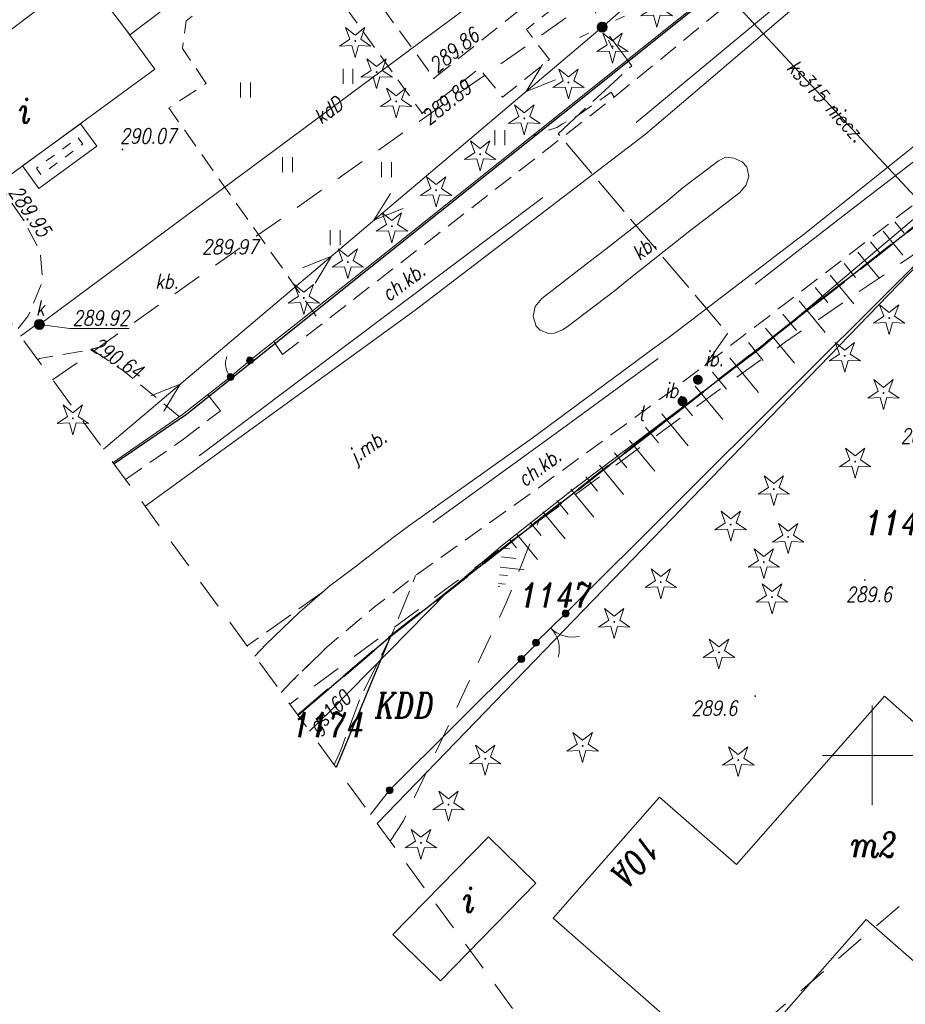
# Model space of a CAD drawing. Header units: metres. Extents: x -1 to 7476305, y 0 to 5497191.
# Tile 4 of 115: x 7474857 to 7474902, y 5496588 to 5496637. Entities that reach past the tile are written whole.
import ezdxf
from ezdxf.enums import TextEntityAlignment as Align

# ---------------------------------------------------------------- set-up
doc = ezdxf.new("R2010")
doc.units = ezdxf.units.M
for name, pattern in [('420-500', [1.5, 1, -0.5]), ('EGBG08-500', [1, 0.5, -0.5]), ('EGBO02-500', [2.5, 1.5, -1]), ('KTCR02-500', [1.5, 1, -0.5]), ('KTJZ01-500', [2, 1.5, -0.5]), ('SUP _P_01-500', [2.5, 2, -0.5])]:
    doc.linetypes.add(name, pattern=pattern)
for name, color, linetype, lineweight, true_color in [('BUBZ01_1', 7, 'Continuous', 5, 0x0a0909), ('EGBB01', 7, 'Continuous', 5, 0x0a0909), ('EGBD03', 7, 'Continuous', 5, 0x0a0909), ('EGBD03_11', 7, 'Continuous', 5, 0x0a0909), ('EGBO02', 7, 'Continuous', 5, 0x0a0909), ('EGBT07', 7, 'Continuous', 5, 0x0a0909), ('KTCR02', 7, 'Continuous', 5, 0x0a0909), ('KTJZ01', 7, 'Continuous', 5, 0x0a0909), ('KTKR01', 7, 'Continuous', 5, 0x0a0909), ('KTOK01', 7, 'Continuous', 5, 0x0a0909), ('KTOK05_01', 7, 'Continuous', 5, 0x0a0909), ('OBOP01_01', 7, 'Continuous', 5, 0x0a0909), ('PTTU04', 7, 'Continuous', 5, 0x0a0909), ('RTPW01', 7, 'Continuous', 5, 0x0a0909), ('RTPW02', 7, 'Continuous', 5, 0x0a0909), ('suepnn', 7, 'Continuous', 5, 0x0a0909), ('SUPE_P_01', 7, 'Continuous', 5, 0x0a0909), ('SUPG_01', 7, 'Continuous', 5, 0x0a0909), ('SUPK_01', 7, 'Continuous', 5, 0x0a0909), ('SUSM01', 7, 'Continuous', 5, 0x0a0909), ('SUSM04_01_T', 7, 'Continuous', 5, 0x0a0909), ('SUUS15_05_K', 7, 'Continuous', 5, 0x0a0909), ('SUUS15_7a_T', 7, 'Continuous', 5, 0x0a0909), ('SUUS30_01', 7, 'Continuous', 5, 0x0a0909), ('SZOPO_905', 7, 'Continuous', 5, 0x0a0909), ('SZOPO_905_P', 7, 'Continuous', 5, 0x0a0909), ('Warstwa 1', 7, 'Continuous', 5, 0x0a0909)]:
    doc.layers.add(name, color=color, linetype=linetype, lineweight=lineweight, true_color=true_color)
doc.layers.add('D_Granice pasa drogowego', color=30, linetype='420-500')
doc.styles.add('Style-ITALIC_1250', font='ITALIC_1250.shx')
doc.linetypes.add('KTOK01-500', pattern='A,1.75,[13,dgnlstyle-rozp_2015.shx,S=0.002778,R=0,X=0,Y=0],1.75', length=3.5)
doc.linetypes.add('KTOK05_01-500', pattern='A,3.75,[13,dgnlstyle-rozp_2015.shx,S=0.002778,R=0,X=0,Y=0],3.75', length=7.5)

# ---------------------------------------------------------------- blocks, each defined once
blk = doc.blocks.new('905P')
at = {"layer": 'SZOPO_905_P', "color": 18, "linetype": 'Continuous', "lineweight": 13, "true_color": 0x0a0909}
blk.add_arc((1.05, 0), 1.05, 120, 180, dxfattribs=at)
blk = doc.blocks.new('510_1')
at = {"layer": 'SUSM04_01_T', "linetype": 'Continuous', "lineweight": 13, "true_color": 0x7a7a7a}
h = blk.add_hatch(color=8, dxfattribs=at)
edge = h.paths.add_edge_path()
edge.add_arc((0, 0), 0.25, 0, 360)
at = {"layer": 'SUSM04_01_T', "color": 18, "linetype": 'Continuous', "lineweight": 13, "true_color": 0x0a0909}
blk.add_circle((0, 0), 0.25, dxfattribs=at)
blk = doc.blocks.new('SUSM01')
at = {"layer": 'SUSM01', "color": 18, "linetype": 'Continuous', "lineweight": 13, "true_color": 0x0a0909}
for p, q in [((-0.543, 0.545), (-0.897, 0.899)), ((0.517, 0.545), (0.871, 0.899)), ((-0.897, -0.869), (-0.543, -0.515)), ((0.871, -0.869), (0.517, -0.515))]:
    blk.add_line(p, q, dxfattribs=at)
blk = doc.blocks.new('SUUS15_05_K')
at = {"layer": 'SUUS15_05_K', "linetype": 'Continuous', "lineweight": 13, "true_color": 0x7a7a7a}
h = blk.add_hatch(color=8, dxfattribs=at)
edge = h.paths.add_edge_path()
edge.add_arc((0, 0), 0.25, 0, 360)
at = {"layer": 'SUUS15_05_K', "color": 36, "linetype": 'Continuous', "lineweight": 13, "true_color": 0x803300}
blk.add_circle((0, 0), 0.25, dxfattribs=at)
blk = doc.blocks.new('905')
at = {"layer": 'SZOPO_905', "color": 18, "linetype": 'Continuous', "lineweight": 13, "true_color": 0x0a0909}
for centre, start, end in [((-1.5, 0), 0, 60), ((1.5, 0), 120, 180)]:
    blk.add_arc(centre, 1.5, start, end, dxfattribs=at)
blk = doc.blocks.new('PTTU04_01')
at = {"layer": 'PTTU04', "color": 18, "linetype": 'Continuous', "lineweight": 13, "true_color": 0x0a0909}
for p, q in [((-0.25, -0.375), (-0.25, 0.375)), ((0.25, -0.375), (0.25, 0.375))]:
    blk.add_line(p, q, dxfattribs=at)
blk = doc.blocks.new('RTPW02')
at = {"layer": 'RTPW02', "linetype": 'Continuous', "lineweight": 13, "true_color": 0x0a0909}
h = blk.add_hatch(color=18, dxfattribs=at)
edge = h.paths.add_edge_path()
edge.add_arc((0, 0), 0.045, 0, 360)
blk = doc.blocks.new('RTPW01')
at = {"layer": 'RTPW01', "linetype": 'Continuous', "lineweight": 13, "true_color": 0x0a0909}
h = blk.add_hatch(color=18, dxfattribs=at)
edge = h.paths.add_edge_path()
edge.add_arc((0, 0), 0.045, 0, 360)
blk = doc.blocks.new('SUUS15_7a_T')
at = {"color": 30, "linetype": 'Continuous', "lineweight": 13, "true_color": 0xff9100}
blk.add_wipeout([(-0.25, 0.25), (0.25, 0.25), (0.25, -0.25), (-0.25, -0.25)], dxfattribs=at).dxf.layer = 'SUUS15_7a_T'
blk = doc.blocks.new('SUUS30_01')
at = {"layer": 'SUUS30_01', "linetype": 'Continuous', "lineweight": 5, "true_color": 0x0a0909}
h = blk.add_hatch(color=18, dxfattribs=at)
edge = h.paths.add_edge_path()
edge.add_arc((0, 0), 0.25, 0, 360)
blk = doc.blocks.new('MDCP_klauzula')
at = {"layer": 'KTOK05_01', "linetype": 'Continuous', "lineweight": 18}
h = blk.add_hatch(color=252, dxfattribs=at)
edge = h.paths.add_edge_path()
edge.add_arc((7474868.79, 5496619.82), 0.175, 0, 360)
h = blk.add_hatch(color=252, dxfattribs=at)
edge = h.paths.add_edge_path()
edge.add_arc((7474867.82, 5496618.99), 0.175, 0, 360)
h = blk.add_hatch(color=252, dxfattribs=at)
edge = h.paths.add_edge_path()
edge.add_arc((7474884.62, 5496607.12), 0.175, 0, 360)
h = blk.add_hatch(color=252, dxfattribs=at)
edge = h.paths.add_edge_path()
edge.add_arc((7474883.13, 5496605.66), 0.175, 0, 360)
h = blk.add_hatch(color=252, dxfattribs=at)
edge = h.paths.add_edge_path()
edge.add_arc((7474882.4, 5496604.84), 0.175, 0, 360)
h = blk.add_hatch(color=252, dxfattribs=at)
edge = h.paths.add_edge_path()
edge.add_arc((7474875.793, 5496598.254), 0.175, 0, 360)
at = {"layer": 'OBOP01_01', "linetype": 'Continuous', "lineweight": 13}
h = blk.add_hatch(color=252, dxfattribs=at)
edge = h.paths.add_edge_path()
edge.add_arc((7474874.072, 5496635.844), 0.05, 0, 360)
h = blk.add_hatch(color=252, dxfattribs=at)
edge = h.paths.add_edge_path()
edge.add_arc((7474886.975, 5496635.567), 0.05, 0, 360)
h = blk.add_hatch(color=252, dxfattribs=at)
edge = h.paths.add_edge_path()
edge.add_arc((7474875.142, 5496634.284), 0.05, 0, 360)
h = blk.add_hatch(color=252, dxfattribs=at)
edge = h.paths.add_edge_path()
edge.add_arc((7474884.762, 5496633.765), 0.05, 0, 360)
h = blk.add_hatch(color=252, dxfattribs=at)
edge = h.paths.add_edge_path()
edge.add_arc((7474876.122, 5496632.814), 0.05, 0, 360)
h = blk.add_hatch(color=252, dxfattribs=at)
edge = h.paths.add_edge_path()
edge.add_arc((7474882.549, 5496631.962), 0.05, 0, 360)
h = blk.add_hatch(color=252, dxfattribs=at)
edge = h.paths.add_edge_path()
edge.add_arc((7474880.337, 5496630.159), 0.05, 0, 360)
h = blk.add_hatch(color=252, dxfattribs=at)
edge = h.paths.add_edge_path()
edge.add_arc((7474878.124, 5496628.357), 0.05, 0, 360)
h = blk.add_hatch(color=252, dxfattribs=at)
edge = h.paths.add_edge_path()
edge.add_arc((7474875.911, 5496626.554), 0.05, 0, 360)
h = blk.add_hatch(color=252, dxfattribs=at)
edge = h.paths.add_edge_path()
edge.add_arc((7474873.698, 5496624.752), 0.05, 0, 360)
h = blk.add_hatch(color=252, dxfattribs=at)
edge = h.paths.add_edge_path()
edge.add_arc((7474871.49, 5496622.95), 0.05, 0, 360)
h = blk.add_hatch(color=252, dxfattribs=at)
edge = h.paths.add_edge_path()
edge.add_arc((7474900.852, 5496621.944), 0.05, 0, 360)
h = blk.add_hatch(color=252, dxfattribs=at)
edge = h.paths.add_edge_path()
edge.add_arc((7474898.621, 5496620.053), 0.05, 0, 360)
h = blk.add_hatch(color=252, dxfattribs=at)
edge = h.paths.add_edge_path()
edge.add_arc((7474900.561, 5496618.183), 0.05, 0, 360)
h = blk.add_hatch(color=252, dxfattribs=at)
edge = h.paths.add_edge_path()
edge.add_arc((7474859.91, 5496616.913), 0.05, 0, 360)
h = blk.add_hatch(color=252, dxfattribs=at)
edge = h.paths.add_edge_path()
edge.add_arc((7474899.141, 5496614.742), 0.05, 0, 360)
h = blk.add_hatch(color=252, dxfattribs=at)
edge = h.paths.add_edge_path()
edge.add_arc((7474895.061, 5496613.362), 0.05, 0, 360)
h = blk.add_hatch(color=252, dxfattribs=at)
edge = h.paths.add_edge_path()
edge.add_arc((7474892.901, 5496611.582), 0.05, 0, 360)
h = blk.add_hatch(color=252, dxfattribs=at)
edge = h.paths.add_edge_path()
edge.add_arc((7474895.781, 5496610.962), 0.05, 0, 360)
h = blk.add_hatch(color=252, dxfattribs=at)
edge = h.paths.add_edge_path()
edge.add_arc((7474894.561, 5496609.701), 0.05, 0, 360)
h = blk.add_hatch(color=252, dxfattribs=at)
edge = h.paths.add_edge_path()
edge.add_arc((7474889.39, 5496608.691), 0.05, 0, 360)
h = blk.add_hatch(color=252, dxfattribs=at)
edge = h.paths.add_edge_path()
edge.add_arc((7474894.971, 5496607.941), 0.05, 0, 360)
h = blk.add_hatch(color=252, dxfattribs=at)
edge = h.paths.add_edge_path()
edge.add_arc((7474887.06, 5496606.7), 0.05, 0, 360)
h = blk.add_hatch(color=252, dxfattribs=at)
edge = h.paths.add_edge_path()
edge.add_arc((7474892.31, 5496605.171), 0.05, 0, 360)
h = blk.add_hatch(color=252, dxfattribs=at)
edge = h.paths.add_edge_path()
edge.add_arc((7474885.475, 5496600.479), 0.05, 0, 360)
h = blk.add_hatch(color=252, dxfattribs=at)
edge = h.paths.add_edge_path()
edge.add_arc((7474880.59, 5496599.839), 0.05, 0, 360)
h = blk.add_hatch(color=252, dxfattribs=at)
edge = h.paths.add_edge_path()
edge.add_arc((7474893.28, 5496599.77), 0.05, 0, 360)
h = blk.add_hatch(color=252, dxfattribs=at)
edge = h.paths.add_edge_path()
edge.add_arc((7474878.75, 5496597.534), 0.05, 0, 360)
h = blk.add_hatch(color=252, dxfattribs=at)
edge = h.paths.add_edge_path()
edge.add_arc((7474877.367, 5496595.621), 0.05, 0, 360)
at = {"layer": 'BUBZ01_1', "color": 252, "linetype": 'Continuous', "lineweight": 18}
for p, q in [((7474901.602, 5496626.204), (7474901.131, 5496626.774)), ((7474901.538, 5496625.102), (7474900.553, 5496626.297)), ((7474900.434, 5496625.145), (7474899.916, 5496625.772)), ((7474900.364, 5496623.934), (7474899.28, 5496625.247)), ((7474899.154, 5496623.985), (7474898.586, 5496624.675)), ((7474899.082, 5496622.659), (7474897.891, 5496624.102)), ((7474897.764, 5496622.725), (7474897.139, 5496623.482)), ((7474897.64, 5496621.224), (7474896.329, 5496622.814)), ((7474896.206, 5496621.313), (7474895.519, 5496622.146)), ((7474896.092, 5496619.683), (7474894.651, 5496621.43)), ((7474894.52, 5496619.821), (7474893.784, 5496620.714)), ((7474894.298, 5496618.204), (7474892.858, 5496619.951)), ((7474892.695, 5496618.38), (7474891.99, 5496619.235)), ((7474892.501, 5496616.847), (7474891.122, 5496618.519)), ((7474890.987, 5496617.032), (7474890.312, 5496617.851)), ((7474890.764, 5496615.535), (7474889.444, 5496617.135)), ((7474889.28, 5496615.684), (7474888.634, 5496616.467)), ((7474889.087, 5496614.268), (7474887.824, 5496615.799)), ((7474887.69, 5496614.429), (7474887.072, 5496615.179)), ((7474887.53, 5496613.091), (7474886.32, 5496614.558)), ((7474886.218, 5496613.267), (7474885.626, 5496613.986)), ((7474886.033, 5496611.96), (7474884.874, 5496613.365)), ((7474884.747, 5496612.105), (7474884.179, 5496612.793)), ((7474884.595, 5496610.874), (7474883.485, 5496612.22)), ((7474883.392, 5496611.036), (7474882.849, 5496611.695)), ((7474882.158, 5496610.411), (7474881.807, 5496610.836)), ((7474883.218, 5496609.833), (7474882.154, 5496611.123)), ((7474881.807, 5496610.363), (7474881.444, 5496610.402)), ((7474882.123, 5496609.88), (7474881.397, 5496609.957)), ((7474882.534, 5496609.312), (7474881.342, 5496609.439)), ((7474881.702, 5496609.026), (7474881.303, 5496609.069)), ((7474881.325, 5496608.467), (7474881.24, 5496608.476)), ((7474881.583, 5496608.589), (7474881.256, 5496608.624))]:
    blk.add_line(p, q, dxfattribs=at)
at = {"layer": 'EGBB01', "color": 252, "linetype": 'Continuous', "lineweight": 18, "flags": 128}
for points in [[(7474872.484, 5496658.24), (7474855.611, 5496645.477), (7474856.107, 5496644.822), (7474846.486, 5496637.545), (7474837.315, 5496649.67), (7474826.591, 5496641.558), (7474845.458, 5496616.615), (7474856.135, 5496624.69), (7474855.865, 5496625.047), (7474855.64, 5496624.876), (7474850.508, 5496631.661), (7474860.466, 5496639.194), (7474862.769, 5496636.149), (7474879.577, 5496648.863), (7474872.484, 5496658.24)], [(7474892.892, 5496584.033), (7474884.002, 5496591.841), (7474889.333, 5496597.912), (7474893.193, 5496594.522), (7474900.61, 5496602.967), (7474902.66, 5496601.167), (7474905.792, 5496604.733), (7474914.87, 5496596.76), (7474908.688, 5496589.721), (7474905.932, 5496592.141), (7474903.034, 5496588.841), (7474899.693, 5496591.776), (7474892.892, 5496584.033)], [(7474883.129, 5496593.599), (7474878.343, 5496588.695), (7474875.96, 5496591.021), (7474880.745, 5496595.925), (7474883.129, 5496593.599)]]:
    blk.add_lwpolyline(points, close=True, dxfattribs=at)
blk.add_lwpolyline([(7474862.649, 5496636.308), (7474864.025, 5496634.423), (7474853.91, 5496627.038)], dxfattribs=at)
at = {"layer": 'EGBD03', "color": 96, "linetype": 'Continuous', "lineweight": 30}
blk.add_line((7474906.833, 5496629.352), (7474875.174, 5496596.579), dxfattribs=at)
at = {"layer": 'EGBD03', "color": 96, "linetype": 'Continuous', "lineweight": 30, "flags": 128}
for points in [[(7474897.12, 5496642.31), (7474865.61, 5496617.11), (7474861.975, 5496614.627)], [(7474875.844, 5496605.985), (7474906.364, 5496629.859), (7474906.833, 5496629.352)], [(7474871.194, 5496602.021), (7474875.844, 5496605.985), (7474873.109, 5496599.403)]]:
    blk.add_lwpolyline(points, dxfattribs=at)
at = {"layer": 'EGBO02', "color": 252, "linetype": 'EGBO02-500', "lineweight": 18}
blk.add_line((7474883.283, 5496611.775), (7474870.784, 5496602.582), dxfattribs=at)
at = {"layer": 'EGBO02', "color": 252, "linetype": 'EGBO02-500', "lineweight": 18, "flags": 128}
blk.add_lwpolyline([(7474841.222, 5496643.003), (7474887.135, 5496580.225), (7474952.717, 5496636.531), (7475011.487, 5496696.697), (7475042.452, 5496728.267), (7475075.818, 5496754.639), (7475151.981, 5496814.306), (7475207.79, 5496879.799), (7475244.471, 5496937.344), (7475261.934, 5496992.564), (7475290.267, 5497036.604), (7475361.871, 5497109.05), (7475312.93, 5497156.379), (7475281.54, 5497123.712), (7475238.605, 5497076.129), (7475203.102, 5497029.307), (7475176.13, 5496968.87), (7475152.282, 5496929.365), (7475127.016, 5496890.885), (7475061.018, 5496837.939), (7474956.291, 5496739.91), (7474841.222, 5496643.003)], close=True, dxfattribs=at)
blk.add_lwpolyline([(7474858.894, 5496618.84), (7474885.731, 5496637.774), (7474885.364, 5496649.81), (7474868.978, 5496666.378)], dxfattribs=at)
at = {"layer": 'EGBT07', "color": 252, "linetype": 'Continuous', "lineweight": 18, "flags": 128}
blk.add_lwpolyline([(7474860.284, 5496631.692), (7474861.108, 5496630.563), (7474858.207, 5496628.445), (7474857.383, 5496629.574), (7474860.284, 5496631.692)], close=True, dxfattribs=at)
at = {"layer": 'EGBT07', "color": 252, "linetype": 'EGBG08-500', "lineweight": 18, "flags": 128}
blk.add_lwpolyline([(7474860.175, 5496630.993), (7474860.41, 5496630.672), (7474858.316, 5496629.144), (7474858.082, 5496629.465), (7474860.175, 5496630.993)], close=True, dxfattribs=at)
at = {"layer": 'KTCR02', "color": 252, "linetype": 'KTCR02-500', "lineweight": 18}
for p, q in [((7474869.99, 5496620.76), (7474870.43, 5496620.12)), ((7474867.31, 5496617.29), (7474866.67, 5496618.11))]:
    blk.add_line(p, q, dxfattribs=at)
at = {"layer": 'KTCR02', "color": 252, "linetype": 'KTCR02-500', "lineweight": 18, "flags": 128}
for points in [[(7474881.031, 5496648.288), (7474873.81, 5496642.949), (7474873.501, 5496640.178), (7474878.021, 5496633.978), (7474888.921, 5496642.688), (7474890.711, 5496640.408), (7474888.341, 5496638.518), (7474887.201, 5496640.008), (7474882.651, 5496636.428), (7474883.811, 5496634.908), (7474881.461, 5496633.018), (7474880.301, 5496634.468), (7474877.421, 5496632.218), (7474872.261, 5496639.378), (7474869.421, 5496639.688), (7474865.586, 5496636.86), (7474865.411, 5496635.46), (7474866.6, 5496633.713), (7474864.72, 5496632.483), (7474872.113, 5496622.042)], [(7474887.05, 5496633.02), (7474895.46, 5496639.9)], [(7474887.05, 5496633.02), (7474886.9, 5496633.28), (7474886.22, 5496632.79), (7474885.24, 5496632.11), (7474884.47, 5496631.69), (7474884.18, 5496631.51), (7474882.9, 5496631.07)], [(7474870.43, 5496620.12), (7474887.05, 5496633.02)], [(7474857.171, 5496621.428), (7474857.671, 5496622.048), (7474858.401, 5496623.828), (7474858.264, 5496625.27), (7474857.441, 5496626.858), (7474856.025, 5496628.901)], [(7474865.24, 5496617.013), (7474862.434, 5496619.307), (7474860.841, 5496620.368), (7474858.241, 5496619.908), (7474858.156, 5496619.848)], [(7474865.46, 5496615.87), (7474867.31, 5496617.29)], [(7474862.542, 5496613.852), (7474865.46, 5496615.87)]]:
    blk.add_lwpolyline(points, dxfattribs=at)
at = {"layer": 'KTJZ01', "color": 252, "linetype": 'KTJZ01-500', "lineweight": 18}
blk.add_line((7474872.47, 5496608.22), (7474868.65, 5496605.499), dxfattribs=at)
at = {"layer": 'KTJZ01', "color": 252, "linetype": 'KTJZ01-500', "lineweight": 18, "flags": 128}
for points in [[(7474873.014, 5496599.532), (7474873.34, 5496600.27), (7474874.32, 5496602.88), (7474876.04, 5496606.37), (7474877.1, 5496609.03)], [(7474872.66, 5496605.45), (7474870.89, 5496603.73), (7474870.357, 5496603.165)]]:
    blk.add_lwpolyline(points, dxfattribs=at)
at = {"layer": 'KTKR01', "color": 252, "linetype": 'Continuous', "lineweight": 18, "flags": 128}
blk.add_lwpolyline([(7474893.48, 5496629.78), (7474893.06, 5496629.97), (7474892.64, 5496630.02), (7474892.28, 5496629.83), (7474890.52, 5496628.49), (7474889.75, 5496627.85), (7474886.63, 5496625.4), (7474885.8, 5496624.77), (7474883.42, 5496622.92), (7474883.09, 5496622.52), (7474883, 5496622.03), (7474883.14, 5496621.54), (7474883.34, 5496621.34), (7474883.76, 5496621.17), (7474884.07, 5496621.18), (7474884.47, 5496621.36), (7474884.7, 5496621.5), (7474887.05, 5496623.29), (7474887.79, 5496623.89), (7474890.94, 5496626.38), (7474891.75, 5496627), (7474893.36, 5496628.24), (7474893.67, 5496628.62), (7474893.81, 5496629.07), (7474893.71, 5496629.53), (7474893.48, 5496629.78)], dxfattribs=at)
at = {"layer": 'KTOK01', "color": 252, "linetype": 'KTOK01-500', "lineweight": 18}
blk.add_line((7474883.48, 5496627.99), (7474866.24, 5496615.03), dxfattribs=at)
at = {"layer": 'KTOK01', "color": 252, "linetype": 'KTOK01-500', "lineweight": 18, "flags": 128}
for points in [[(7474888.16, 5496631.76), (7474897.39, 5496639.43), (7474898.39, 5496640.57), (7474898.88, 5496641.94)], [(7474894.12, 5496623.64), (7474898.83, 5496627.29), (7474902.43, 5496630.07)], [(7474877.96, 5496611.69), (7474884.47, 5496616.4), (7474889.26, 5496619.92)]]:
    blk.add_lwpolyline(points, dxfattribs=at)
at = {"layer": 'KTOK05_01', "color": 252, "linetype": 'Continuous', "lineweight": 18}
for p, q in [((7474867.82, 5496618.99), (7474868.79, 5496619.82)), ((7474884.62, 5496607.12), (7474883.13, 5496605.66)), ((7474882.4, 5496604.84), (7474875.793, 5496598.254))]:
    blk.add_line(p, q, dxfattribs=at)
at = {"layer": 'KTOK05_01', "color": 252, "linetype": 'KTOK05_01-500', "lineweight": 18, "flags": 128}
for points in [[(7474886.114, 5496656.344), (7474896.15, 5496645.62), (7474896.61, 5496643.48), (7474896, 5496641.52), (7474875.45, 5496625.1), (7474868.79, 5496619.82)], [(7474884.62, 5496607.12), (7474906.837, 5496629.28), (7474911.299, 5496624.973)], [(7474867.82, 5496618.99), (7474865.408, 5496617.098), (7474861.927, 5496614.692)], [(7474882.4, 5496604.84), (7474883.175, 5496605.615)], [(7474874.84, 5496597.036), (7474875.793, 5496598.254)]]:
    blk.add_lwpolyline(points, dxfattribs=at)
at = {"layer": 'KTOK05_01', "color": 252, "linetype": 'Continuous', "lineweight": 18}
for centre in [(7474868.79, 5496619.82), (7474867.82, 5496618.99), (7474884.62, 5496607.12), (7474883.13, 5496605.66), (7474882.4, 5496604.84), (7474875.793, 5496598.254)]:
    blk.add_circle(centre, 0.175, dxfattribs=at)
at = {"layer": 'OBOP01_01', "color": 252, "linetype": 'Continuous', "lineweight": 13, "flags": 128}
for points in [[(7474889.188, 5496636.541), (7474889.021, 5496637.139), (7474888.4, 5496637.114), (7474888.917, 5496637.458), (7474888.701, 5496638.04), (7474889.188, 5496637.655), (7474889.675, 5496638.04), (7474889.459, 5496637.458), (7474889.977, 5496637.114), (7474889.356, 5496637.139), (7474889.188, 5496636.541)], [(7474874.072, 5496635.015), (7474873.904, 5496635.614), (7474873.283, 5496635.588), (7474873.801, 5496635.932), (7474873.584, 5496636.515), (7474874.072, 5496636.129), (7474874.559, 5496636.515), (7474874.342, 5496635.932), (7474874.86, 5496635.588), (7474874.239, 5496635.614), (7474874.072, 5496635.015)], [(7474886.975, 5496634.738), (7474886.808, 5496635.337), (7474886.187, 5496635.311), (7474886.705, 5496635.655), (7474886.488, 5496636.238), (7474886.975, 5496635.852), (7474887.463, 5496636.238), (7474887.246, 5496635.655), (7474887.764, 5496635.311), (7474887.143, 5496635.337), (7474886.975, 5496634.738)], [(7474875.142, 5496633.455), (7474874.974, 5496634.054), (7474874.353, 5496634.028), (7474874.871, 5496634.372), (7474874.654, 5496634.955), (7474875.142, 5496634.569), (7474875.629, 5496634.955), (7474875.412, 5496634.372), (7474875.93, 5496634.028), (7474875.309, 5496634.054), (7474875.142, 5496633.455)], [(7474884.762, 5496632.936), (7474884.595, 5496633.534), (7474883.974, 5496633.508), (7474884.492, 5496633.853), (7474884.275, 5496634.435), (7474884.762, 5496634.049), (7474885.25, 5496634.435), (7474885.033, 5496633.853), (7474885.551, 5496633.508), (7474884.93, 5496633.534), (7474884.762, 5496632.936)], [(7474876.122, 5496631.985), (7474875.954, 5496632.584), (7474875.333, 5496632.558), (7474875.851, 5496632.902), (7474875.634, 5496633.485), (7474876.122, 5496633.099), (7474876.609, 5496633.485), (7474876.392, 5496632.902), (7474876.91, 5496632.558), (7474876.289, 5496632.584), (7474876.122, 5496631.985)], [(7474882.549, 5496631.133), (7474882.382, 5496631.732), (7474881.761, 5496631.706), (7474882.279, 5496632.05), (7474882.062, 5496632.633), (7474882.549, 5496632.247), (7474883.037, 5496632.633), (7474882.82, 5496632.05), (7474883.338, 5496631.706), (7474882.717, 5496631.732), (7474882.549, 5496631.133)], [(7474880.337, 5496629.33), (7474880.169, 5496629.929), (7474879.548, 5496629.903), (7474880.066, 5496630.247), (7474879.849, 5496630.83), (7474880.337, 5496630.444), (7474880.824, 5496630.83), (7474880.607, 5496630.247), (7474881.125, 5496629.903), (7474880.504, 5496629.929), (7474880.337, 5496629.33)], [(7474878.124, 5496627.528), (7474877.956, 5496628.126), (7474877.335, 5496628.101), (7474877.853, 5496628.445), (7474877.636, 5496629.027), (7474878.124, 5496628.642), (7474878.611, 5496629.027), (7474878.394, 5496628.445), (7474878.912, 5496628.101), (7474878.291, 5496628.126), (7474878.124, 5496627.528)], [(7474875.911, 5496625.725), (7474875.743, 5496626.324), (7474875.122, 5496626.298), (7474875.64, 5496626.642), (7474875.424, 5496627.225), (7474875.911, 5496626.839), (7474876.398, 5496627.225), (7474876.182, 5496626.642), (7474876.699, 5496626.298), (7474876.078, 5496626.324), (7474875.911, 5496625.725)], [(7474873.698, 5496623.923), (7474873.531, 5496624.521), (7474872.909, 5496624.495), (7474873.427, 5496624.84), (7474873.211, 5496625.422), (7474873.698, 5496625.036), (7474874.185, 5496625.422), (7474873.969, 5496624.84), (7474874.486, 5496624.495), (7474873.865, 5496624.521), (7474873.698, 5496623.923)], [(7474871.49, 5496622.121), (7474871.323, 5496622.72), (7474870.702, 5496622.694), (7474871.219, 5496623.038), (7474871.003, 5496623.621), (7474871.49, 5496623.235), (7474871.977, 5496623.621), (7474871.761, 5496623.038), (7474872.278, 5496622.694), (7474871.657, 5496622.72), (7474871.49, 5496622.121)], [(7474900.852, 5496621.115), (7474900.684, 5496621.713), (7474900.063, 5496621.688), (7474900.581, 5496622.032), (7474900.364, 5496622.614), (7474900.852, 5496622.228), (7474901.339, 5496622.614), (7474901.122, 5496622.032), (7474901.64, 5496621.688), (7474901.019, 5496621.713), (7474900.852, 5496621.115)], [(7474898.621, 5496619.224), (7474898.454, 5496619.823), (7474897.833, 5496619.797), (7474898.351, 5496620.141), (7474898.134, 5496620.724), (7474898.621, 5496620.338), (7474899.109, 5496620.724), (7474898.892, 5496620.141), (7474899.41, 5496619.797), (7474898.789, 5496619.823), (7474898.621, 5496619.224)], [(7474900.561, 5496617.354), (7474900.394, 5496617.953), (7474899.773, 5496617.927), (7474900.29, 5496618.271), (7474900.074, 5496618.854), (7474900.561, 5496618.468), (7474901.049, 5496618.854), (7474900.832, 5496618.271), (7474901.35, 5496617.927), (7474900.729, 5496617.953), (7474900.561, 5496617.354)], [(7474859.91, 5496616.084), (7474859.743, 5496616.682), (7474859.122, 5496616.656), (7474859.64, 5496617.001), (7474859.423, 5496617.583), (7474859.91, 5496617.197), (7474860.398, 5496617.583), (7474860.181, 5496617.001), (7474860.699, 5496616.656), (7474860.078, 5496616.682), (7474859.91, 5496616.084)], [(7474899.141, 5496613.913), (7474898.974, 5496614.512), (7474898.353, 5496614.486), (7474898.87, 5496614.83), (7474898.654, 5496615.413), (7474899.141, 5496615.027), (7474899.628, 5496615.413), (7474899.412, 5496614.83), (7474899.929, 5496614.486), (7474899.308, 5496614.512), (7474899.141, 5496613.913)], [(7474895.061, 5496612.533), (7474894.893, 5496613.132), (7474894.272, 5496613.106), (7474894.79, 5496613.45), (7474894.574, 5496614.033), (7474895.061, 5496613.647), (7474895.548, 5496614.033), (7474895.332, 5496613.45), (7474895.849, 5496613.106), (7474895.228, 5496613.132), (7474895.061, 5496612.533)], [(7474892.901, 5496610.753), (7474892.733, 5496611.351), (7474892.112, 5496611.325), (7474892.63, 5496611.67), (7474892.413, 5496612.252), (7474892.901, 5496611.866), (7474893.388, 5496612.252), (7474893.171, 5496611.67), (7474893.689, 5496611.325), (7474893.068, 5496611.351), (7474892.901, 5496610.753)], [(7474895.781, 5496610.133), (7474895.613, 5496610.731), (7474894.992, 5496610.706), (7474895.51, 5496611.05), (7474895.293, 5496611.632), (7474895.781, 5496611.246), (7474896.268, 5496611.632), (7474896.051, 5496611.05), (7474896.569, 5496610.706), (7474895.948, 5496610.731), (7474895.781, 5496610.133)], [(7474894.561, 5496608.872), (7474894.393, 5496609.471), (7474893.772, 5496609.445), (7474894.29, 5496609.789), (7474894.073, 5496610.372), (7474894.561, 5496609.986), (7474895.048, 5496610.372), (7474894.831, 5496609.789), (7474895.349, 5496609.445), (7474894.728, 5496609.471), (7474894.561, 5496608.872)], [(7474889.39, 5496607.862), (7474889.223, 5496608.461), (7474888.602, 5496608.435), (7474889.12, 5496608.779), (7474888.903, 5496609.362), (7474889.39, 5496608.976), (7474889.878, 5496609.362), (7474889.661, 5496608.779), (7474890.179, 5496608.435), (7474889.558, 5496608.461), (7474889.39, 5496607.862)], [(7474894.971, 5496607.112), (7474894.803, 5496607.711), (7474894.182, 5496607.685), (7474894.7, 5496608.029), (7474894.483, 5496608.612), (7474894.971, 5496608.226), (7474895.458, 5496608.612), (7474895.241, 5496608.029), (7474895.759, 5496607.685), (7474895.138, 5496607.711), (7474894.971, 5496607.112)], [(7474887.06, 5496605.871), (7474886.893, 5496606.47), (7474886.272, 5496606.444), (7474886.789, 5496606.788), (7474886.573, 5496607.371), (7474887.06, 5496606.985), (7474887.547, 5496607.371), (7474887.331, 5496606.788), (7474887.849, 5496606.444), (7474887.227, 5496606.47), (7474887.06, 5496605.871)], [(7474892.31, 5496604.342), (7474892.143, 5496604.94), (7474891.522, 5496604.914), (7474892.039, 5496605.259), (7474891.823, 5496605.841), (7474892.31, 5496605.455), (7474892.798, 5496605.841), (7474892.581, 5496605.259), (7474893.099, 5496604.914), (7474892.478, 5496604.94), (7474892.31, 5496604.342)], [(7474885.475, 5496599.65), (7474885.308, 5496600.249), (7474884.687, 5496600.223), (7474885.204, 5496600.567), (7474884.988, 5496601.15), (7474885.475, 5496600.764), (7474885.962, 5496601.15), (7474885.746, 5496600.567), (7474886.264, 5496600.223), (7474885.642, 5496600.249), (7474885.475, 5496599.65)], [(7474880.59, 5496599.01), (7474880.422, 5496599.609), (7474879.801, 5496599.583), (7474880.319, 5496599.927), (7474880.102, 5496600.51), (7474880.59, 5496600.124), (7474881.077, 5496600.51), (7474880.86, 5496599.927), (7474881.378, 5496599.583), (7474880.757, 5496599.609), (7474880.59, 5496599.01)], [(7474893.28, 5496598.941), (7474893.113, 5496599.539), (7474892.491, 5496599.514), (7474893.009, 5496599.858), (7474892.793, 5496600.44), (7474893.28, 5496600.054), (7474893.767, 5496600.44), (7474893.551, 5496599.858), (7474894.068, 5496599.514), (7474893.447, 5496599.539), (7474893.28, 5496598.941)], [(7474878.75, 5496596.705), (7474878.583, 5496597.303), (7474877.962, 5496597.277), (7474878.48, 5496597.622), (7474878.263, 5496598.204), (7474878.75, 5496597.818), (7474879.238, 5496598.204), (7474879.021, 5496597.622), (7474879.539, 5496597.277), (7474878.918, 5496597.303), (7474878.75, 5496596.705)], [(7474877.367, 5496594.792), (7474877.2, 5496595.391), (7474876.579, 5496595.365), (7474877.097, 5496595.709), (7474876.88, 5496596.292), (7474877.367, 5496595.906), (7474877.855, 5496596.292), (7474877.638, 5496595.709), (7474878.156, 5496595.365), (7474877.535, 5496595.391), (7474877.367, 5496594.792)]]:
    blk.add_lwpolyline(points, close=True, dxfattribs=at)
at = {"layer": 'suepnn', "color": 1, "linetype": 'Continuous', "lineweight": 13, "true_color": 0xfa0000, "flags": 128}
for points in [[(7474884.109, 5496633.897), (7474882.641, 5496633.31), (7474883.463, 5496634.66)], [(7474876.476, 5496627.436), (7474875.008, 5496626.849), (7474875.83, 5496628.2)], [(7474871.419, 5496624.466), (7474872.887, 5496625.053), (7474872.065, 5496623.702)], [(7474863.824, 5496618.037), (7474865.292, 5496618.625), (7474864.47, 5496617.274)]]:
    blk.add_lwpolyline(points, dxfattribs=at)
at = {"layer": 'SUPE_P_01', "color": 1, "linetype": 'SUP _P_01-500', "lineweight": 13, "true_color": 0xfa0000, "flags": 128}
blk.add_lwpolyline([(7474891.595, 5496619.55), (7474892.741, 5496621.172), (7474884.246, 5496631.188), (7474887.935, 5496634.605), (7474886.466, 5496636.573)], dxfattribs=at)
at = {"layer": 'SUPK_01', "color": 36, "linetype": 'Continuous', "lineweight": 13, "true_color": 0x803300}
blk.add_line((7474858.221, 5496621.718), (7474857.288, 5496621.035), dxfattribs=at)
at = {"layer": 'SUPK_01', "color": 36, "linetype": 'Continuous', "lineweight": 13, "true_color": 0x803300, "flags": 128}
for points in [[(7474903.513, 5496626.57), (7474886.86, 5496644.486), (7474894.876, 5496654.01)], [(7474858.23, 5496621.623), (7474891.468, 5496646.292), (7474885.209, 5496653.355), (7474879.505, 5496648.808)]]:
    blk.add_lwpolyline(points, dxfattribs=at)
at = {"layer": 'SUUS15_05_K', "color": 252, "linetype": 'Continuous', "lineweight": 18, "flags": 128}
blk.add_lwpolyline([(7474858.23, 5496621.623), (7474859.75, 5496621.422), (7474859.9, 5496621.422)], dxfattribs=at)
at = {"layer": 'Warstwa 1', "color": 252, "linetype": 'Continuous', "lineweight": 18}
for p, q in [((7474900, 5496602.5), (7474900, 5496597.5)), ((7474897.5, 5496600), (7474902.5, 5496600))]:
    blk.add_line(p, q, dxfattribs=at)
at = {"layer": 'PTTU04', "color": 252, "linetype": 'Continuous', "lineweight": 18}
for p in [(7474873.707, 5496634.072), (7474868.565, 5496633.384), (7474881.317, 5496630.99), (7474870.678, 5496629.641), (7474875.641, 5496629.386), (7474873.061, 5496625.978)]:
    blk.add_blockref('PTTU04_01', p, dxfattribs=at)
at = {"layer": 'RTPW01', "color": 252, "linetype": 'Continuous', "lineweight": 18}
for p in [(7474899.631, 5496608.802), (7474894.129, 5496602.979)]:
    blk.add_blockref('RTPW01', p, dxfattribs=at)
at = {"layer": 'RTPW02', "color": 252, "linetype": 'Continuous', "lineweight": 18}
for p in [(7474878.021, 5496633.978), (7474877.421, 5496632.218), (7474862.401, 5496630.398), (7474862.401, 5496630.398), (7474857.441, 5496626.858), (7474857.441, 5496626.858), (7474857.441, 5496626.858), (7474860.841, 5496620.368)]:
    blk.add_blockref('RTPW02', p, dxfattribs=at)
at = {"layer": 'SUSM01', "color": 252, "linetype": 'Continuous', "lineweight": 18, "rotation": 340.5388246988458}
blk.add_blockref('SUSM01', (7474886.458, 5496636.54), dxfattribs=at)
at = {"layer": 'SUSM04_01_T', "color": 252, "linetype": 'Continuous', "lineweight": 18}
blk.add_blockref('510_1', (7474886.458, 5496636.54), dxfattribs=at)
at = {"layer": 'SUUS15_05_K', "color": 252, "linetype": 'Continuous', "lineweight": 18}
blk.add_blockref('SUUS15_05_K', (7474858.23, 5496621.623), dxfattribs=at)
at = {"layer": 'SUUS30_01', "color": 252, "linetype": 'Continuous', "lineweight": 18}
for p in [(7474891.25, 5496618.85), (7474890.48, 5496617.77)]:
    blk.add_blockref('SUUS30_01', p, dxfattribs=at)
at = {"layer": 'SZOPO_905', "color": 252, "linetype": 'Continuous', "lineweight": 18, "rotation": 224.4173511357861}
blk.add_blockref('905', (7474883.875, 5496606.39), dxfattribs=at)
at = {"layer": 'SZOPO_905_P', "color": 252, "linetype": 'Continuous', "lineweight": 18, "rotation": 40.55261519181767}
blk.add_blockref('905P', (7474867.82, 5496618.99), dxfattribs=at)
at = {"layer": 'EGBB01', "color": 252, "linetype": 'Continuous', "lineweight": 18, "style": 'Style-ITALIC_1250', "width": 0.8}
for s, p in [('i', (7474857.489, 5496632.355)), ('m2', (7474900.083, 5496595.52)), ('i', (7474879.747, 5496592.77))]:
    blk.add_text(s, height=1.25, dxfattribs=at).set_placement(p, align=Align.MIDDLE_CENTER)
blk.add_text('10A', height=1.25, rotation=228.7081, dxfattribs=at).set_placement((7474887.653, 5496595.052), align=Align.CENTER)
at = {"layer": 'EGBD03', "color": 96, "linetype": 'Continuous', "lineweight": 30, "style": 'Style-ITALIC_1250', "width": 0.8}
for s, p in [('1148', (7474899.65, 5496611.055)), ('1147', (7474882.358, 5496607.422)), ('1174', (7474870.95, 5496600.916))]:
    blk.add_text(s, height=1.25, dxfattribs=at).set_placement(p)
at = {"layer": 'EGBD03_11', "color": 252, "linetype": 'Continuous', "lineweight": 18, "style": 'Style-ITALIC_1250', "width": 0.8}
blk.add_text('KDD', height=1.25, dxfattribs=at).set_placement((7474875.074, 5496601.885))
at = {"layer": 'KTCR02', "color": 252, "linetype": 'Continuous', "lineweight": 18, "style": 'Style-ITALIC_1250', "width": 0.8}
blk.add_text('kb.', height=0.75, dxfattribs=at).set_placement((7474864.032, 5496623.419))
at = {"layer": 'KTKR01', "color": 252, "linetype": 'Continuous', "lineweight": 18, "style": 'Style-ITALIC_1250', "width": 0.8}
for s, rotation, p in [('kb.', 38.3255, (7474888.312, 5496624.797)), ('ch.kb.', 36.4426, (7474875.733, 5496622.746)), ('j.mb.', 35.3785, (7474874.072, 5496614.609)), ('ch.kb.', 36.4426, (7474882.554, 5496613.451))]:
    blk.add_text(s, height=0.75, rotation=rotation, dxfattribs=at).set_placement(p)
at = {"layer": 'RTPW01', "color": 252, "linetype": 'Continuous', "lineweight": 18, "style": 'Style-ITALIC_1250', "width": 0.8}
for s, p in [('289.5', (7474901.426, 5496615.655)), ('289.6', (7474898.672, 5496607.703)), ('289.6', (7474890.922, 5496601.999))]:
    blk.add_text(s, height=0.75, dxfattribs=at).set_placement(p)
at = {"layer": 'RTPW02', "color": 252, "linetype": 'Continuous', "lineweight": 18, "style": 'Style-ITALIC_1250', "width": 0.8}
for s, rotation, p in [('289.86', 38.6277, (7474878.162, 5496634.205)), ('289.89', 38.6277, (7474877.769, 5496631.586)), ('289.95', 304.7314, (7474856.648, 5496628.257)), ('290.64', 326.3166, (7474860.749, 5496620.413))]:
    blk.add_text(s, height=0.75, rotation=rotation, dxfattribs=at).set_placement(p)
for s, p in [('290.07', (7474862.262, 5496630.702)), ('289.97', (7474866.378, 5496625.143))]:
    blk.add_text(s, height=0.75, dxfattribs=at).set_placement(p)
at = {"layer": 'SUPG_01', "color": 52, "linetype": 'Continuous', "lineweight": 13, "true_color": 0xbebf00, "style": 'Style-ITALIC_1250', "width": 0.8}
blk.add_text('gs160', height=0.75, rotation=44.285, dxfattribs=at).set_placement((7474872.78, 5496602.191), align=Align.MIDDLE_CENTER)
at = {"layer": 'SUPK_01', "color": 36, "linetype": 'Continuous', "lineweight": 13, "true_color": 0x803300, "style": 'Style-ITALIC_1250', "width": 0.8}
for s, rotation, p in [('ks315 niecz.', 312.9084, (7474897.689, 5496632.836)), ('kdD', 36.5826, (7474872.718, 5496632.376))]:
    blk.add_text(s, height=0.75, rotation=rotation, dxfattribs=at).set_placement(p, align=Align.MIDDLE_CENTER)
at = {"layer": 'SUUS15_05_K', "color": 36, "linetype": 'Continuous', "lineweight": 13, "true_color": 0x803300, "style": 'Style-ITALIC_1250', "width": 0.8}
for s, p in [('k', (7474858.055, 5496622.079)), ('%%u289.92%%U', (7474859.9, 5496621.572))]:
    blk.add_text(s, height=0.75, dxfattribs=at).set_placement(p)
at = {"layer": 'SUUS30_01', "color": 252, "linetype": 'Continuous', "lineweight": 18, "style": 'Style-ITALIC_1250', "width": 0.8}
for p in [(7474891.6, 5496619.538), (7474889.572, 5496617.949)]:
    blk.add_text('ib.', height=0.75, dxfattribs=at).set_placement(p)
at = {"layer": 'SUUS15_7a_T', "color": 252, "linetype": 'Continuous', "lineweight": 18, "rotation": 304.8318186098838}
blk.add_blockref('SUUS15_7a_T', (7474888.05, 5496616.42), dxfattribs=at)
at = {"layer": 'EGBO02', "color": 252, "linetype": 'EGBO02-500', "lineweight": 18, "flags": 128}
blk.add_lwpolyline([(7474875.817, 5496595.701), (7474876.49, 5496596.726), (7474881.647, 5496607.663), (7474883.283, 5496611.775), (7474895.645, 5496620.745), (7474905.054, 5496627.157), (7474907.781, 5496628.202)], dxfattribs=at)
at = {"layer": 'KTCR02', "color": 252, "linetype": 'KTCR02-500', "lineweight": 18, "flags": 128}
blk.add_lwpolyline([(7474870.357, 5496603.165), (7474870.89, 5496603.73), (7474872.66, 5496605.45), (7474875.03, 5496607.45), (7474877.1, 5496609.03), (7474878.08, 5496609.73), (7474882.98, 5496613.22), (7474889.79, 5496618.2), (7474894.67, 5496621.92), (7474899.02, 5496625.27), (7474902.23, 5496627.76), (7474903.73, 5496628.96), (7474906.65, 5496631.46)], dxfattribs=at)
at = {"layer": 'KTKR01', "color": 252, "linetype": 'Continuous', "lineweight": 18, "flags": 128}
for points in [[(7474881.754, 5496662.999), (7474888.418, 5496655.744), (7474897.514, 5496645.951), (7474898.712, 5496644.513), (7474899.279, 5496643.035), (7474899.301, 5496641.568), (7474898.92, 5496640.41), (7474898.24, 5496639.44), (7474896.98, 5496638.31), (7474896.98, 5496638.31), (7474888.627, 5496631.166), (7474877.07, 5496622.34), (7474863.53, 5496612.5)], [(7474907.37, 5496631.23), (7474906.65, 5496631.46), (7474905.9, 5496631.64), (7474905.22, 5496631.74), (7474904.5, 5496631.74), (7474903.73, 5496631.54), (7474903.04, 5496631.22), (7474902.36, 5496630.78), (7474896.61, 5496626.19), (7474889.82, 5496620.98), (7474888.98, 5496620.38), (7474882.94, 5496615.92), (7474876.8, 5496611.56), (7474875.97, 5496610.93), (7474874.13, 5496609.52), (7474872.79, 5496608.51), (7474871.28, 5496607.19), (7474869.58, 5496605.56), (7474869.032, 5496604.977)]]:
    blk.add_lwpolyline(points, dxfattribs=at)
at = {"layer": 'suepnn', "color": 1, "linetype": 'Continuous', "lineweight": 13, "true_color": 0xfa0000, "flags": 128}
blk.add_lwpolyline([(7474861.437, 5496615.362), (7474886.458, 5496636.54), (7474907.043, 5496654.58)], dxfattribs=at)
at = {"layer": 'SUPG_01', "color": 52, "linetype": 'Continuous', "lineweight": 13, "true_color": 0xbebf00, "flags": 128}
blk.add_lwpolyline([(7474871.782, 5496601.218), (7474872.825, 5496602.235), (7474878.67, 5496608.18), (7474881.46, 5496610.555), (7474884.82, 5496613.21), (7474894.403, 5496620.433), (7474903.572, 5496628.174), (7474906.2, 5496630.36), (7474912.95, 5496635.656), (7474916.749, 5496638.924), (7474922.047, 5496643.482), (7474930.47, 5496652.029), (7474938.93, 5496660.54), (7474947.41, 5496669.03), (7474955.505, 5496677.254), (7474955.66, 5496677.38), (7474955.859, 5496677.36), (7474958.51, 5496677.4), (7474958.71, 5496677.4), (7474958.86, 5496677.532), (7474964, 5496682.82)], dxfattribs=at)
at = {"layer": 'SUUS15_7a_T', "color": 252, "linetype": 'Continuous', "lineweight": 18, "style": 'Style-ITALIC_1250', "width": 0.8}
blk.add_text('t', height=0.75, dxfattribs=at).set_placement((7474888.267, 5496616.802))

msp = doc.modelspace()

# ---------------------------------------------------------------- linework, layer by layer
at = {"layer": 'D_Granice pasa drogowego', "lineweight": 50, "ltscale": 2, "flags": 128}
msp.add_lwpolyline([(7474871.194, 5496602.021), (7474875.844, 5496605.985), (7474886.51, 5496614.328), (7474893.187, 5496619.551), (7474906.364, 5496629.859), (7474908.002, 5496630.38), (7474914.804, 5496638.74), (7474928.905, 5496651.777), (7474946.406, 5496669.552), (7474957.321, 5496680.639), (7474994.148, 5496718.045), (7475014.642, 5496738.841), (7475028.014, 5496750.844), (7475033.755, 5496755.998), (7475037.841, 5496759.479), (7475046.672, 5496767.002), (7475050.423, 5496770.198), (7475056.626, 5496775.2), (7475065.197, 5496781.478), (7475069.506, 5496784.668), (7475083.953, 5496795.64), (7475091.313, 5496801.229), (7475097.69, 5496806.073), (7475103.398, 5496810.407), (7475110.576, 5496816.081), (7475114.68, 5496819.326), (7475120.064, 5496824.042), (7475130.991, 5496833.37), (7475144.36, 5496846.35), (7475159.914, 5496864.742), (7475165.321, 5496871.433), (7475168.549, 5496875.377), (7475175.09, 5496884.328), (7475189.457, 5496903.989), (7475193.179, 5496911.075), (7475198.108, 5496920.456), (7475202.904, 5496929.586), (7475209.984, 5496944.676), (7475224.229, 5496974.661), (7475228.871, 5496985.456), (7475234.774, 5496999.181), (7475235.211, 5497000), (7475244.883, 5497018.143), (7475247.158, 5497021.622), (7475253.509, 5497032.362), (7475263.655, 5497046.357), (7475275.03, 5497059.7), (7475278.404, 5497063.267), (7475280.249, 5497065.127), (7475283.737, 5497068.192), (7475289.77, 5497074.68), (7475292.049, 5497076.649), (7475298.288, 5497082.039), (7475318.081, 5497097.784), (7475318.6, 5497101.12), (7475308.342, 5497109.277), (7475299.764, 5497105.915), (7475300.031, 5497102.685), (7475290.434, 5497094.878), (7475285.765, 5497091.08), (7475277.631, 5497083.259), (7475263.588, 5497069.572), (7475259.571, 5497065.54), (7475255.16, 5497060.7), (7475248.447, 5497051.193), (7475241.071, 5497040.575), (7475236.851, 5497034.5), (7475232.87, 5497026.192), (7475228.603, 5497017.286), (7475222.129, 5497003.773), (7475221.6, 5497002.67), (7475223.058, 5497002.07), (7475222.491, 5496999.056), (7475222.104, 5496998.239), (7475217.488, 5496988.479), (7475214.662, 5496982.503), (7475211.997, 5496976.871), (7475210.402, 5496973.497), (7475207.108, 5496966.534), (7475200.594, 5496952.761), (7475195.041, 5496942.357), (7475186.706, 5496926.741), (7475181.863, 5496917.665), (7475180.812, 5496915.697), (7475174.258, 5496906.159), (7475161.354, 5496887.311), (7475156.287, 5496881.059), (7475137.148, 5496857.357), (7475129.378, 5496848.794), (7475126.377, 5496845.473), (7475122.357, 5496841.906), (7475113.346, 5496833.897), (7475108.201, 5496829.327), (7475103.572, 5496825.562), (7475101.251, 5496823.675), (7475097.151, 5496820.343), (7475092.412, 5496817.061), (7475083.189, 5496810.712), (7475063.35, 5496796.429), (7475055.25, 5496790.597), (7475035.25, 5496773.04), (7475032.26, 5496770.67), (7475010.572, 5496750.962), (7475002.025, 5496743.149), (7474993.311, 5496735.182), (7474991.33, 5496733.29), (7474987.11, 5496729.262), (7474981.728, 5496724.125), (7474978.688, 5496721.224), (7474975.041, 5496717.744), (7474967.615, 5496710.352), (7474955.357, 5496698.026), (7474948.808, 5496691.442), (7474943.173, 5496685.776), (7474941.426, 5496684.019), (7474940.056, 5496682.642), (7474939.655, 5496682.287), (7474931.483, 5496675.053), (7474923.147, 5496667.674), (7474919.881, 5496664.783), (7474908.976, 5496655.13), (7474905.9, 5496652.407), (7474901.86, 5496653.48)], dxfattribs=at)

# ---------------------------------------------------------------- next in the draw order: block references
at = {"layer": 'RTPW01', "color": 18, "lineweight": 30, "true_color": 0x000000}
msp.add_blockref('MDCP_klauzula', (0, 0), dxfattribs=at)

doc.saveas('drawing.dxf')
